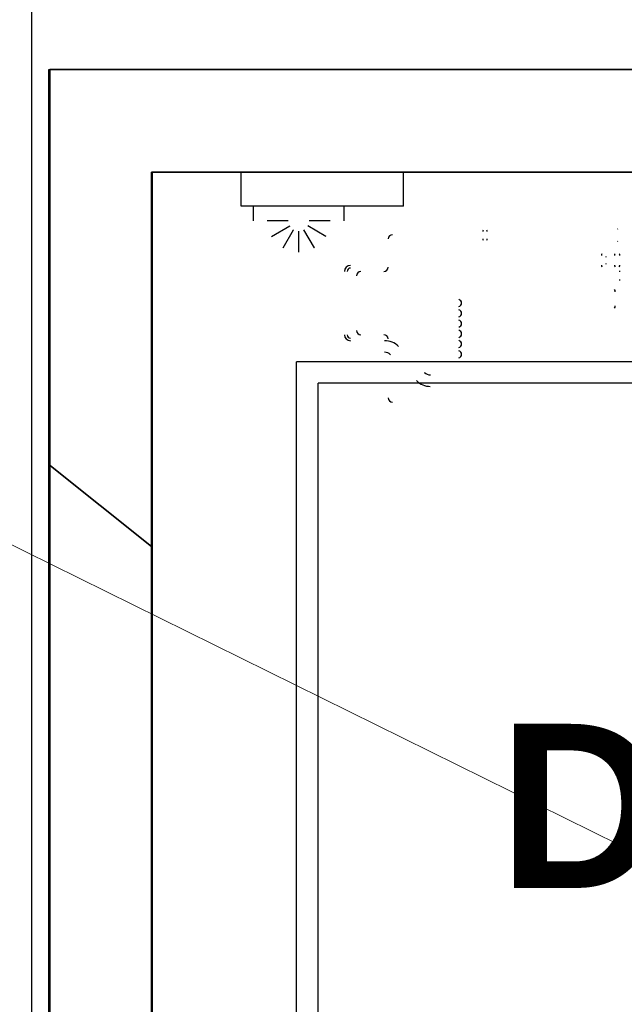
# Model space of a CAD drawing. Header units: millimetres. Extents: x -8838 to 31257, y -6224 to 3754.
# Tile 107 of 185: x 3700 to 3771, y -5085 to -4969. Entities that reach past the tile are written whole.
import ezdxf
from ezdxf.enums import TextEntityAlignment as Align

# ---------------------------------------------------------------- set-up
doc = ezdxf.new("R2010")
doc.units = ezdxf.units.MM
doc.header["$LTSCALE"] = 10
doc.header["$MEASUREMENT"] = 0
doc.linetypes.add('rzut 2 pietra$0$ArchiTECH.PC Solid Line Type', pattern=[0])
doc.linetypes.add('SUFIT_2 PIETRO$0$ArchiTECH.PC Solid Line Type', pattern=[0])
doc.layers.add('IS_ARCH', color=254, linetype='CONTINUOUS', lineweight=18)
doc.layers.add('SUFIT_2 PIETRO$0$WINDA', color=254, linetype='CONTINUOUS')
doc.styles.add('rzut 2 pietra$0$ArchiTECHStyle2', font='arialbd.ttf', dxfattribs={"height": 0.192})

msp = doc.modelspace()

# ---------------------------------------------------------------- linework, layer by layer
at = {"layer": 'IS_ARCH', "linetype": 'rzut 2 pietra$0$ArchiTECH.PC Solid Line Type'}
for p, q in [((3701.3, -5200.72), (3701.3, -4729.21)), ((3791.25, -5076.4), (3417.37, -4891.75)), ((3703.3, -4975.21), (3917.3, -4975.21)), ((3703.3, -5021.41), (3703.3, -4975.21)), ((3703.43, -4975.21), (3703.43, -5199.21)), ((3917.52, -4975.21), (3703.43, -4975.21)), ((3905.3, -4987.21), (3715.3, -4987.21)), ((3715.3, -4987.21), (3715.3, -5031.03)), ((3905.3, -4987.21), (3715.3, -4987.21)), ((3715.3, -5187.21), (3715.3, -4987.21)), ((3905.3, -4987.21), (3715.3, -4987.21)), ((3715.3, -5187.21), (3715.3, -4987.21)), ((3715.3, -5187.21), (3715.3, -4987.21)), ((3905.3, -4987.21), (3715.3, -4987.21)), ((3715.43, -5187.21), (3715.43, -4987.21)), ((3715.43, -4987.21), (3905.52, -4987.21)), ((3744.8, -4987.21), (3725.8, -4987.21)), ((3725.8, -4991.21), (3725.8, -4987.21)), ((3744.8, -4987.21), (3725.8, -4987.21)), ((3725.8, -4991.21), (3725.8, -4987.21)), ((3725.8, -4991.21), (3725.8, -4987.21)), ((3744.8, -4987.21), (3725.8, -4987.21)), ((3744.8, -4991.21), (3744.8, -4987.21)), ((3744.8, -4991.21), (3744.8, -4987.21)), ((3744.8, -4991.21), (3744.8, -4987.21)), ((3744.8, -4991.21), (3725.8, -4991.21)), ((3744.8, -4991.21), (3725.8, -4991.21)), ((3744.8, -4991.21), (3725.8, -4991.21)), ((3727.24, -4992.9), (3727.24, -4991.21)), ((3727.24, -4992.9), (3727.24, -4991.21)), ((3727.24, -4992.9), (3727.24, -4991.21)), ((3737.86, -4992.9), (3737.86, -4991.21)), ((3737.86, -4992.9), (3737.86, -4991.21)), ((3737.86, -4992.9), (3737.86, -4991.21)), ((3731.32, -4992.9), (3728.87, -4992.9)), ((3731.32, -4992.9), (3728.87, -4992.9)), ((3731.32, -4992.9), (3728.87, -4992.9)), ((3729.36, -4994.74), (3731.49, -4993.51)), ((3729.36, -4994.74), (3731.49, -4993.51)), ((3729.36, -4994.74), (3731.49, -4993.51)), ((3730.71, -4996.08), (3731.93, -4993.96)), ((3730.71, -4996.08), (3731.93, -4993.96)), ((3730.71, -4996.08), (3731.93, -4993.96)), ((3734.39, -4996.08), (3733.16, -4993.96)), ((3734.39, -4996.08), (3733.16, -4993.96)), ((3734.39, -4996.08), (3733.16, -4993.96)), ((3735.73, -4994.74), (3733.61, -4993.51)), ((3735.73, -4994.74), (3733.61, -4993.51)), ((3735.73, -4994.74), (3733.61, -4993.51)), ((3736.23, -4992.9), (3733.78, -4992.9)), ((3736.23, -4992.9), (3733.78, -4992.9)), ((3736.23, -4992.9), (3733.78, -4992.9)), ((3732.55, -4996.58), (3732.55, -4994.12)), ((3732.55, -4996.58), (3732.55, -4994.12)), ((3732.55, -4996.58), (3732.55, -4994.12)), ((3732.3, -5154.39), (3732.3, -5009.39)), ((3884.8, -5009.39), (3732.3, -5009.39)), ((3732.3, -5154.39), (3732.3, -5009.39)), ((3884.8, -5009.39), (3732.3, -5009.39)), ((3884.8, -5009.39), (3732.3, -5009.39)), ((3732.3, -5154.39), (3732.3, -5009.39)), ((3884.8, -5011.89), (3734.8, -5011.89)), ((3734.8, -5151.89), (3734.8, -5011.89)), ((3884.8, -5011.89), (3734.8, -5011.89)), ((3734.8, -5151.89), (3734.8, -5011.89)), ((3734.8, -5151.89), (3734.8, -5011.89)), ((3884.8, -5011.89), (3734.8, -5011.89)), ((3715.3, -5031.03), (3703.3, -5021.41)), ((3703.3, -5021.41), (3715.3, -5031.03)), ((3703.3, -5199.21), (3703.3, -5021.41)), ((3715.3, -5031.03), (3715.3, -5187.21))]:
    msp.add_line(p, q, dxfattribs=at)
for centre, radius, start, end in [((3769.83, -4993.82), 0.06, 270, 330), ((3743.5, -4995.03), 0.5, 90, 180), ((3754.31, -4994.14), 0.221, 139.1176, 180), ((3754.31, -4995.01), 0.221, 180, 220.8824), ((3754.37, -4994.14), 0.221, 0, 40.8824), ((3754.37, -4995.01), 0.221, 319.1176, 0), ((3769.83, -4995.34), 0.06, 30, 90), ((3768.24, -4996.96), 0.287, 139.1176, 180), ((3768.52, -4997.09), 0.04, 180, 270), ((3769.77, -4996.96), 0.287, 139.1176, 180), ((3769.84, -4996.96), 0.287, 0, 40.8824), ((3738.6, -4998.83), 0.7, 90, 180), ((3738.6, -4998.83), 0.4, 90, 180), ((3742.5, -4998.33), 0.5, 270, 0), ((3768.24, -4998.09), 0.287, 180, 220.8824), ((3768.52, -4997.97), 0.04, 90, 180), ((3769.77, -4998.09), 0.287, 180, 220.8824), ((3769.84, -4998.09), 0.287, 319.1176, 0), ((3739.8, -4999.33), 0.5, 90, 180), ((3769.91, -4998.89), 0.221, 0, 40.8824), ((3769.91, -4999.76), 0.221, 319.1176, 0), ((3769.16, -5001.2), 0.419, 0, 40.8824), ((3751.17, -5002.53), 0.43, 0, 75), ((3751.17, -5002.53), 0.43, 285, 0), ((3769.16, -5002.85), 0.419, 319.1176, 0), ((3751.17, -5003.73), 0.43, 0, 75), ((3751.17, -5003.73), 0.43, 285, 0), ((3751.17, -5004.93), 0.43, 0, 75), ((3751.17, -5004.93), 0.43, 285, 0), ((3738.6, -5006.23), 0.7, 180, 270), ((3738.6, -5006.23), 0.4, 180, 270), ((3739.8, -5005.73), 0.5, 180, 270), ((3742.5, -5006.73), 0.5, 0, 90), ((3751.17, -5006.13), 0.43, 0, 75), ((3751.17, -5006.13), 0.43, 285, 0), ((3742.59, -5009.23), 2.3, 45, 90), ((3751.17, -5007.33), 0.43, 0, 75), ((3751.17, -5007.33), 0.43, 285, 0), ((3742.57, -5009.28), 1, 45, 90), ((3751.17, -5008.53), 0.43, 0, 75), ((3751.17, -5008.53), 0.43, 285, 0), ((3747.96, -5009.93), 1, 225, 270), ((3747.94, -5009.98), 2.3, 225, 270), ((3743.5, -5013.63), 0.5, 180, 270)]:
    msp.add_arc(centre, radius, start, end, dxfattribs=at)
at = {"layer": 'SUFIT_2 PIETRO$0$WINDA', "linetype": 'SUFIT_2 PIETRO$0$ArchiTECH.PC Solid Line Type'}
for p, q in [((3701.3, -5200.72), (3701.3, -4729.21)), ((3703.3, -4975.21), (3917.3, -4975.21)), ((3703.3, -5021.41), (3703.3, -4975.21)), ((3703.43, -4975.21), (3703.43, -5199.21)), ((3917.52, -4975.21), (3703.43, -4975.21)), ((3905.3, -4987.21), (3715.3, -4987.21)), ((3715.3, -4987.21), (3715.3, -5031.03)), ((3905.3, -4987.21), (3715.3, -4987.21)), ((3715.3, -5187.21), (3715.3, -4987.21)), ((3715.3, -5187.21), (3715.3, -4987.21)), ((3905.3, -4987.21), (3715.3, -4987.21)), ((3715.3, -5187.21), (3715.3, -4987.21)), ((3905.3, -4987.21), (3715.3, -4987.21)), ((3715.43, -5187.21), (3715.43, -4987.21)), ((3715.43, -4987.21), (3905.52, -4987.21)), ((3744.8, -4987.21), (3725.8, -4987.21)), ((3725.8, -4991.21), (3725.8, -4987.21)), ((3725.8, -4991.21), (3725.8, -4987.21)), ((3744.8, -4987.21), (3725.8, -4987.21)), ((3725.8, -4991.21), (3725.8, -4987.21)), ((3744.8, -4987.21), (3725.8, -4987.21)), ((3744.8, -4991.21), (3744.8, -4987.21)), ((3744.8, -4991.21), (3744.8, -4987.21)), ((3744.8, -4991.21), (3744.8, -4987.21)), ((3744.8, -4991.21), (3725.8, -4991.21)), ((3744.8, -4991.21), (3725.8, -4991.21)), ((3744.8, -4991.21), (3725.8, -4991.21)), ((3727.24, -4992.9), (3727.24, -4991.21)), ((3727.24, -4992.9), (3727.24, -4991.21)), ((3727.24, -4992.9), (3727.24, -4991.21)), ((3737.86, -4992.9), (3737.86, -4991.21)), ((3737.86, -4992.9), (3737.86, -4991.21)), ((3737.86, -4992.9), (3737.86, -4991.21)), ((3731.32, -4992.9), (3728.87, -4992.9)), ((3731.32, -4992.9), (3728.87, -4992.9)), ((3731.32, -4992.9), (3728.87, -4992.9)), ((3729.36, -4994.74), (3731.49, -4993.51)), ((3729.36, -4994.74), (3731.49, -4993.51)), ((3729.36, -4994.74), (3731.49, -4993.51)), ((3730.71, -4996.08), (3731.93, -4993.96)), ((3730.71, -4996.08), (3731.93, -4993.96)), ((3730.71, -4996.08), (3731.93, -4993.96)), ((3734.39, -4996.08), (3733.16, -4993.96)), ((3734.39, -4996.08), (3733.16, -4993.96)), ((3734.39, -4996.08), (3733.16, -4993.96)), ((3735.73, -4994.74), (3733.61, -4993.51)), ((3735.73, -4994.74), (3733.61, -4993.51)), ((3735.73, -4994.74), (3733.61, -4993.51)), ((3736.23, -4992.9), (3733.78, -4992.9)), ((3736.23, -4992.9), (3733.78, -4992.9)), ((3736.23, -4992.9), (3733.78, -4992.9)), ((3732.55, -4996.58), (3732.55, -4994.12)), ((3732.55, -4996.58), (3732.55, -4994.12)), ((3732.55, -4996.58), (3732.55, -4994.12)), ((3732.3, -5154.39), (3732.3, -5009.39)), ((3884.8, -5009.39), (3732.3, -5009.39)), ((3884.8, -5009.39), (3732.3, -5009.39)), ((3732.3, -5154.39), (3732.3, -5009.39)), ((3884.8, -5009.39), (3732.3, -5009.39)), ((3732.3, -5154.39), (3732.3, -5009.39)), ((3884.8, -5011.89), (3734.8, -5011.89)), ((3734.8, -5151.89), (3734.8, -5011.89)), ((3734.8, -5151.89), (3734.8, -5011.89)), ((3884.8, -5011.89), (3734.8, -5011.89)), ((3734.8, -5151.89), (3734.8, -5011.89)), ((3884.8, -5011.89), (3734.8, -5011.89)), ((3703.3, -5021.41), (3715.3, -5031.03)), ((3703.3, -5199.21), (3703.3, -5021.41)), ((3715.3, -5031.03), (3703.3, -5021.41)), ((3715.3, -5031.03), (3715.3, -5187.21))]:
    msp.add_line(p, q, dxfattribs=at)
for centre, radius, start, end in [((3769.83, -4993.82), 0.06, 270, 330), ((3743.5, -4995.03), 0.5, 90, 180), ((3754.31, -4994.14), 0.221, 139.1176, 180), ((3754.31, -4995.01), 0.221, 180, 220.8824), ((3754.37, -4994.14), 0.221, 0, 40.8824), ((3754.37, -4995.01), 0.221, 319.1176, 0), ((3769.83, -4995.34), 0.06, 30, 90), ((3768.24, -4996.96), 0.287, 139.1176, 180), ((3768.52, -4997.09), 0.04, 180, 270), ((3769.77, -4996.96), 0.287, 139.1176, 180), ((3769.84, -4996.96), 0.287, 0, 40.8824), ((3738.6, -4998.83), 0.7, 90, 180), ((3738.6, -4998.83), 0.4, 90, 180), ((3742.5, -4998.33), 0.5, 270, 0), ((3768.24, -4998.09), 0.287, 180, 220.8824), ((3768.52, -4997.97), 0.04, 90, 180), ((3769.77, -4998.09), 0.287, 180, 220.8824), ((3769.84, -4998.09), 0.287, 319.1176, 0), ((3739.8, -4999.33), 0.5, 90, 180), ((3769.91, -4998.89), 0.221, 0, 40.8824), ((3769.91, -4999.76), 0.221, 319.1176, 0), ((3769.16, -5001.2), 0.419, 0, 40.8824), ((3751.17, -5002.53), 0.43, 0, 75), ((3751.17, -5002.53), 0.43, 285, 0), ((3769.16, -5002.85), 0.419, 319.1176, 0), ((3751.17, -5003.73), 0.43, 0, 75), ((3751.17, -5003.73), 0.43, 285, 0), ((3751.17, -5004.93), 0.43, 0, 75), ((3751.17, -5004.93), 0.43, 285, 0), ((3738.6, -5006.23), 0.7, 180, 270), ((3738.6, -5006.23), 0.4, 180, 270), ((3739.8, -5005.73), 0.5, 180, 270), ((3742.5, -5006.73), 0.5, 0, 90), ((3751.17, -5006.13), 0.43, 0, 75), ((3751.17, -5006.13), 0.43, 285, 0), ((3742.59, -5009.23), 2.3, 45, 90), ((3751.17, -5007.33), 0.43, 0, 75), ((3751.17, -5007.33), 0.43, 285, 0), ((3742.57, -5009.28), 1, 45, 90), ((3751.17, -5008.53), 0.43, 0, 75), ((3751.17, -5008.53), 0.43, 285, 0), ((3747.96, -5009.93), 1, 225, 270), ((3747.94, -5009.98), 2.3, 225, 270), ((3743.5, -5013.63), 0.5, 180, 270)]:
    msp.add_arc(centre, radius, start, end, dxfattribs=at)

# ---------------------------------------------------------------- texts
at = {"layer": 'IS_ARCH', "style": 'rzut 2 pietra$0$ArchiTECHStyle2'}
msp.add_text('D7', height=19.2, dxfattribs=at).set_placement((3755.94, -5076.72), align=Align.BOTTOM_LEFT)

doc.saveas('drawing.dxf')
